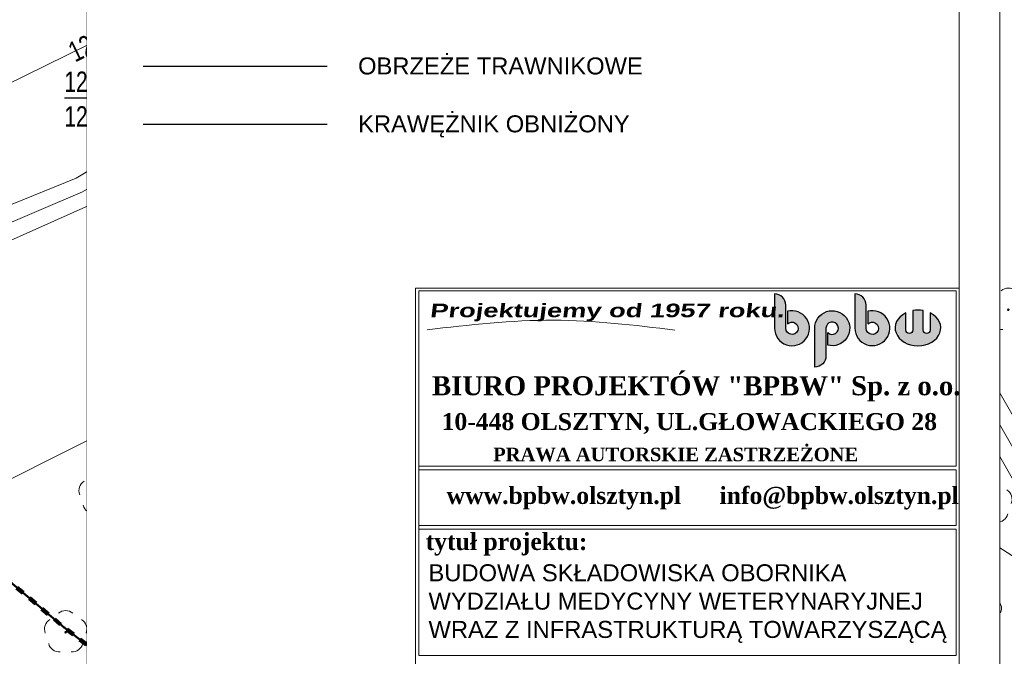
# Model space of a CAD drawing. Header units: metres. Extents: x 7464056 to 7464277, y 5957530 to 5957827.
# Tile 18 of 26: x 7464208 to 7464245, y 5957574 to 5957597. Entities that reach past the tile are written whole.
import ezdxf
from ezdxf.enums import TextEntityAlignment as Align

# ---------------------------------------------------------------- set-up
doc = ezdxf.new("R2010")
doc.units = ezdxf.units.M
doc.header["$MEASUREMENT"] = 0
for name, pattern in [('1', [0.6, 0.3, -0.3]), ('1.0_0.5', [1.5, 1, -0.5]), ('219-500', [0]), ('egug-500', [1, 0.5, -0.5])]:
    doc.linetypes.add(name, pattern=pattern)
doc.layers.get('0').update_dxf_attribs({"color": 2, "linetype": 'CONTINUOUS', "lineweight": 5})
for name, color, linetype in [('000 Inne (niezydentyfikowane)', 7, 'CONTINUOUS'), ('203-punkt graniczny', 7, 'CONTINUOUS'), ('210-oznaczenie konturu użytku gruntowego', 7, 'CONTINUOUS'), ('218-kontur użytku gruntowego', 7, 'CONTINUOUS'), ('chodnik', 7, 'CONTINUOUS'), ('drzewo iglaste', 7, 'CONTINUOUS'), ('drzewo liściaste', 7, 'CONTINUOUS'), ('komora podziemna', 7, 'CONTINUOUS'), ('pikieta naturalna', 7, 'CONTINUOUS'), ('przewód ciepłowniczy', 7, 'CONTINUOUS'), ('przewód ciepłowniczy-Atr1', 7, 'CONTINUOUS'), ('przewód gazowy', 7, 'CONTINUOUS'), ('przewód gazowy-Atr1', 7, 'CONTINUOUS'), ('przewód telekomunikacyjny podziemny', 7, 'CONTINUOUS'), ('przewód telekomunikacyjny podziemny-Atr1', 7, 'CONTINUOUS'), ('rzedna', 7, 'CONTINUOUS'), ('rzedna-Atr2', 7, 'CONTINUOUS'), ('rzedna-Atr3', 7, 'CONTINUOUS')]:
    doc.layers.add(name, color=color, linetype=linetype)
for name, color, linetype, lineweight in [('219-działka ewidencyjna', 7, 'CONTINUOUS', 30), ('__A-krawężnik', 5, 'CONTINUOUS', 30), ('__A-Logo', 64, 'CONTINUOUS', 25), ('__A-opisy', 5, 'CONTINUOUS', 20), ('__A-Tabelka', 7, 'CONTINUOUS', 18), ('__A-Wymiary', 7, 'CONTINUOUS', 13), ('A-Tabelka', 7, 'CONTINUOUS', 18), ('pikieta naturalna-Atr2', 8, 'CONTINUOUS', 9)]:
    doc.layers.add(name, color=color, linetype=linetype, lineweight=lineweight)
doc.styles.add('1957', font='cityb___.ttf', dxfattribs={"width": 1.5, "oblique": 7})
doc.styles.add('arial', font='arial.ttf')
doc.styles.add('m3', font='timesbd.ttf')
doc.styles.add('OP.3', font='arial.ttf', dxfattribs={"height": 12.5})
doc.styles.get("Standard").update_dxf_attribs({"font": 'Working1250', "width": 0.75})

# ---------------------------------------------------------------- blocks, each defined once
blk = doc.blocks.new('203')
at = {"linetype": 'Continuous', "lineweight": 0}
h = blk.add_hatch(color=0, dxfattribs=at)
edge = h.paths.add_edge_path()
edge.add_arc((0, 0), 0.045, 0, 360)
blk = doc.blocks.new('PW01')
at = {"linetype": 'Continuous', "lineweight": 13}
h = blk.add_hatch(color=0, dxfattribs=at)
edge = h.paths.add_edge_path()
edge.add_arc((0, 0), 0.045, 0, 360)
blk = doc.blocks.new('US15')
at = {"color": 0, "linetype": 'Continuous', "lineweight": 13}
blk.add_circle((0, 0), 0.25, dxfattribs=at)
blk = doc.blocks.new('OP021')
at = {"linetype": 'Continuous', "lineweight": 13}
h = blk.add_hatch(color=0, dxfattribs=at)
edge = h.paths.add_edge_path()
edge.add_arc((0, 0), 0.05, 0, 360)
at = {"color": 0, "linetype": 'Continuous', "lineweight": 13}
for centre, start, end in [((0, 0.4), 49.272, 130.728), ((-0.38, 0.124), 121.308, 202.548), ((0.38, 0.124), 337.452, 58.692), ((-0.235, -0.324), 193.221, 274.871), ((0.235, -0.324), 265.129, 346.779)]:
    blk.add_arc(centre, 0.4, start, end, dxfattribs=at)
blk = doc.blocks.new('OP011')
at = {"linetype": 'Continuous', "lineweight": 13}
h = blk.add_hatch(color=0, dxfattribs=at)
edge = h.paths.add_edge_path()
edge.add_arc((0, 0), 0.05, 0, 360)
at = {"color": 0, "linetype": 'Continuous', "lineweight": 13}
for p, q in [((-0.283, 0.093), (-0.512, 0.706)), ((-0.512, 0.706), (0, 0.299)), ((0, 0.299), (0.512, 0.706)), ((0.512, 0.706), (0.283, 0.093)), ((-0.828, -0.268), (-0.283, 0.093)), ((0.283, 0.093), (0.828, -0.268)), ((-0.175, -0.24), (-0.828, -0.268)), ((0, -0.87), (-0.175, -0.24)), ((0.175, -0.24), (0, -0.87)), ((0.828, -0.268), (0.175, -0.24))]:
    blk.add_line(p, q, dxfattribs=at)
blk = doc.blocks.new('logbpbw')
at = {"layer": '__A-Logo'}
h = blk.add_hatch(color=256, dxfattribs=at)
h.paths.add_polyline_path([(-9.5, 0), (-9.5, 35.4, 0.414214), (-26.8, 52.7), (-26.8, 0, 2.944016), (-6.9, 25.9), (-6.9, 6.5, -5.224624)])
h.paths.add_polyline_path([(54.7, -6.5), (54.7, -25.9, 2.944016), (34.8, 0), (34.8, -59.6, 0.414214), (52.1, -42.3), (52.1, 0, -5.224624)])
h.paths.add_polyline_path([(113.6, 35.4, 0.414214), (96.4, 52.7), (96.4, 0, 2.944016), (116.2, 25.9), (116.2, 6.5, -5.224624), (113.6, 0)])
edge = h.paths.add_edge_path()
edge.add_line((200.9, -2.7), (200.9, 27))
edge.add_ellipse((193.1, 0.4), major_axis=(-35, 0), ratio=0.777778, start_angle=257.1604, end_angle=282.8396)
edge.add_line((185.3, 27), (185.3, -2.7))
edge.add_arc((179.9, -2.7), 5.44, 180, 360, ccw=False)
edge.add_line((174.4, -2.7), (174.4, 23.5))
edge.add_ellipse((193.1, 0.4), major_axis=(-35, 0), ratio=0.777778, start_angle=302.231, end_angle=597.769)
edge.add_line((211.7, 23.5), (211.7, -2.7))
edge.add_arc((206.3, -2.7), 5.44, 180, 360, ccw=False)
for points in [[(-6.9, 25.9), (-6.9, 6.5, -5.224624), (-9.5, 0), (-9.5, 35.4, 0.414214), (-26.8, 52.7), (-26.8, 0, 2.944016)], [(116.2, 25.9), (116.2, 6.5, -5.224624), (113.6, 0), (113.6, 35.4, 0.414214), (96.4, 52.7), (96.4, 0, 2.944016)], [(54.7, -25.9), (54.7, -6.5, 5.224624), (52.1, 0), (52.1, -42.3, -0.414214), (34.8, -59.6), (34.8, 0, -2.944016)]]:
    blk.add_lwpolyline(points, format="xyb", close=True, dxfattribs=at)
for points in [[(185.3, 27), (185.3, -2.7, -1), (174.4, -2.7), (174.4, 23.5)], [(211.7, 23.5), (211.7, -2.7, -1), (200.9, -2.7), (200.9, 27)]]:
    blk.add_lwpolyline(points, format="xyb", dxfattribs=at)
for start_param, end_param in [(5.274925, 10.433038), (4.488296, 4.936482)]:
    blk.add_ellipse((193.1, 0.4), major_axis=(-35, 0), ratio=0.777778, start_param=start_param, end_param=end_param, dxfattribs=at)

msp = doc.modelspace()

# ---------------------------------------------------------------- linework, layer by layer
at = {"layer": '000 Inne (niezydentyfikowane)', "color": 253, "linetype": '1', "lineweight": 100, "flags": 128}
msp.add_lwpolyline([(7464096.51, 5957762.918), (7464119.97, 5957723.029), (7464129.82, 5957706.056), (7464158.016, 5957657.47), (7464158.056, 5957657.401), (7464162.94, 5957648.984), (7464162.981, 5957648.914), (7464176.492, 5957625.631), (7464176.499, 5957625.621), (7464182.663, 5957614.998), (7464186.213, 5957609.558), (7464195.967, 5957590.719), (7464195.97, 5957590.71), (7464198.51, 5957586.21), (7464201.941, 5957582.25), (7464205.521, 5957578.87), (7464209.991, 5957575.1), (7464215.369, 5957570.98), (7464206.32, 5957560.132), (7464194.92, 5957546.46), (7464194.899, 5957546.456), (7464191.954, 5957545.875), (7464191.47, 5957545.78), (7464189.787, 5957545.447)], dxfattribs=at)
at = {"layer": '000 Inne (niezydentyfikowane)', "color": 56, "linetype": 'Continuous', "lineweight": 50, "flags": 128}
for points in [[(7464129.82, 5957706.056), (7464158.016, 5957657.47), (7464158.056, 5957657.401), (7464162.94, 5957648.984), (7464162.981, 5957648.914), (7464176.492, 5957625.631), (7464176.499, 5957625.621), (7464182.663, 5957614.998), (7464186.213, 5957609.558), (7464195.967, 5957590.719), (7464195.97, 5957590.71), (7464198.51, 5957586.21), (7464201.941, 5957582.25), (7464205.521, 5957578.87), (7464209.991, 5957575.1), (7464215.369, 5957570.98), (7464206.32, 5957560.132), (7464194.92, 5957546.46), (7464180.799, 5957585.27), (7464167.995, 5957612.279), (7464163.514, 5957619.798), (7464156.208, 5957632.058), (7464149.275, 5957643.692), (7464129.849, 5957676.292)], [(7464273.583, 5957563.4), (7464267.57, 5957562.22), (7464261.42, 5957560.82), (7464256.37, 5957560.26), (7464250.5, 5957560.44), (7464243.75, 5957561.22), (7464237.82, 5957562.16), (7464231.12, 5957564.22), (7464225.6, 5957566.21), (7464220.31, 5957568.58), (7464215.369, 5957570.98), (7464209.991, 5957575.1), (7464205.521, 5957578.87), (7464201.941, 5957582.25), (7464198.51, 5957586.21), (7464195.97, 5957590.71), (7464195.967, 5957590.719), (7464194.89, 5957593.94), (7464248.534, 5957622.926), (7464256.633, 5957609.097), (7464273.22, 5957619.103)]]:
    msp.add_lwpolyline(points, dxfattribs=at)
at = {"layer": '000 Inne (niezydentyfikowane)', "color": 253, "linetype": '1', "lineweight": 13, "flags": 128}
msp.add_lwpolyline([(7464125.18, 5957539.755), (7464144.12, 5957536.43), (7464189.787, 5957545.447), (7464191.47, 5957545.78), (7464191.954, 5957545.875), (7464194.899, 5957546.456), (7464194.92, 5957546.46), (7464206.32, 5957560.132), (7464215.369, 5957570.98), (7464209.991, 5957575.1), (7464205.521, 5957578.87), (7464201.941, 5957582.25), (7464198.51, 5957586.21), (7464195.97, 5957590.71), (7464195.967, 5957590.719), (7464186.213, 5957609.558), (7464182.663, 5957614.998), (7464176.499, 5957625.621), (7464176.492, 5957625.631), (7464162.981, 5957648.914), (7464162.94, 5957648.984), (7464158.056, 5957657.401), (7464158.016, 5957657.47)], dxfattribs=at)
at = {"layer": '218-kontur użytku gruntowego', "color": 3, "linetype": 'egug-500', "lineweight": 18, "flags": 128}
for points in [[(7464205.52, 5957578.87), (7464209.99, 5957575.1)], [(7464209.99, 5957575.1), (7464205.52, 5957578.87)], [(7464209.99, 5957575.1), (7464215.37, 5957570.98)], [(7464215.37, 5957570.98), (7464209.99, 5957575.1)]]:
    msp.add_lwpolyline(points, dxfattribs=at)
at = {"layer": '219-działka ewidencyjna', "color": 7, "linetype": '219-500', "flags": 128}
for points in [[(7464209.99, 5957575.1), (7464205.52, 5957578.87)], [(7464215.37, 5957570.98), (7464209.99, 5957575.1)]]:
    msp.add_lwpolyline(points, dxfattribs=at)
at = {"layer": '__A-Wymiary', "ltscale": 0.25}
msp.add_line((7464210.831, 5957619.705), (7464210.831, 5957545.455), dxfattribs=at)
at = {"layer": 'chodnik', "color": 7, "linetype": '1.0_0.5', "lineweight": 18, "flags": 128}
msp.add_lwpolyline([(7464240.61, 5957559.1), (7464244.81, 5957614.89), (7464244.19, 5957623.96), (7464243.06, 5957623.36), (7464243.69, 5957614.81), (7464239.56, 5957559.38)], close=True, dxfattribs=at)
at = {"layer": 'przewód ciepłowniczy', "color": 212, "linetype": 'Continuous', "lineweight": 18, "flags": 128}
for points in [[(7464273.69, 5957546.911), (7464266.4, 5957543.72), (7464258.46, 5957558.48), (7464250.21, 5957573.64), (7464251.55, 5957574.26), (7464250.54, 5957576.05), (7464249.13, 5957575.6), (7464247.1, 5957579.06), (7464239.37, 5957592.49), (7464232.49, 5957604.23), (7464232.32, 5957604.14), (7464217.13, 5957595.39), (7464216.34, 5957596.85), (7464214.57, 5957595.88), (7464215.21, 5957594.49), (7464210.43, 5957591.63), (7464200.73, 5957587.69)], [(7464273.695, 5957546.216), (7464266.33, 5957542.79), (7464257.93, 5957558.26), (7464249.86, 5957573.02), (7464248.55, 5957575.35), (7464246.83, 5957578.34), (7464238.87, 5957592.25), (7464236.62, 5957596.16), (7464233.17, 5957602.13), (7464232.31, 5957603.57), (7464227.83, 5957600.95), (7464217.48, 5957594.89), (7464215.57, 5957593.93), (7464210.66, 5957591.13), (7464200.58, 5957586.82), (7464197.32, 5957593.26)], [(7464196.5, 5957593.62), (7464200.42, 5957585.95), (7464210.89, 5957590.62), (7464217.83, 5957594.39), (7464232.12, 5957602.91), (7464232.32, 5957602.6), (7464232.82, 5957601.8), (7464245.73, 5957579.06), (7464246.17, 5957578.28), (7464249.5, 5957572.39), (7464257.4, 5957558.03), (7464266.26, 5957541.85), (7464273.699, 5957545.523)]]:
    msp.add_lwpolyline(points, dxfattribs=at)
at = {"layer": 'przewód gazowy', "color": 52, "linetype": 'Continuous', "lineweight": 18, "flags": 128}
msp.add_lwpolyline([(7464202.21, 5957577.36), (7464204.9, 5957578.86), (7464205.27, 5957579.06), (7464207.51, 5957580.31), (7464221.17, 5957587.17), (7464232.32, 5957593.08), (7464233.57, 5957593.74), (7464242.86, 5957598.67), (7464262.23, 5957608.45)], dxfattribs=at)
at = {"layer": 'przewód telekomunikacyjny podziemny', "color": 30, "linetype": 'Continuous', "lineweight": 18, "flags": 128}
for points in [[(7464203.02, 5957604.06), (7464212.22, 5957597.69), (7464212.63, 5957597.41)], [(7464212.63, 5957597.41), (7464212.35, 5957597.27), (7464194.16, 5957588.33), (7464180.15, 5957580.68), (7464179.47, 5957580.26), (7464179.25, 5957580.12)], [(7464212.63, 5957597.41), (7464213.07, 5957597.16), (7464228.01, 5957588.62), (7464232.32, 5957585.97), (7464234.24, 5957584.79), (7464242.83, 5957579.06), (7464243.25, 5957578.78), (7464254.41, 5957571.63), (7464263.69, 5957565.52), (7464270.15, 5957561.44)]]:
    msp.add_lwpolyline(points, dxfattribs=at)
at = {"layer": 'rzedna-Atr2', "color": 7, "flags": 128}
msp.add_lwpolyline([(7464212.63, 5957597.41), (7464212.42, 5957594.57), (7464209.994, 5957594.57)], dxfattribs=at)

# ---------------------------------------------------------------- block references
at = {"layer": '203-punkt graniczny', "color": 7, "linetype": 'Continuous', "lineweight": 18}
msp.add_blockref('203', (7464209.99, 5957575.1), dxfattribs=at)
at = {"layer": 'drzewo iglaste', "color": 94, "linetype": 'Continuous', "lineweight": 18}
for p in [(7464227.37, 5957580.48), (7464216.33, 5957579.21), (7464232.56, 5957578.03), (7464233.7, 5957577.65)]:
    msp.add_blockref('OP011', p, dxfattribs=at)
at = {"layer": 'drzewo liściaste', "color": 94, "linetype": 'Continuous', "lineweight": 18}
for p in [(7464229.55, 5957594.92), (7464233.5, 5957594.87), (7464240.25, 5957594.32), (7464236.71, 5957591.52), (7464222.72, 5957590.6), (7464239.74, 5957589.37), (7464215.62, 5957587.16), (7464236.14, 5957587.12), (7464244.72, 5957586.79), (7464232.61, 5957584.75), (7464239.31, 5957584.67), (7464223.38, 5957584.56), (7464212.21, 5957583.56), (7464211.31, 5957580.02), (7464232.25, 5957580.06), (7464244.08, 5957579.7), (7464229.75, 5957577.16), (7464221.45, 5957575.74), (7464243.69, 5957575.68), (7464238.63, 5957575.39), (7464210.04, 5957574.93), (7464231.75, 5957573.41)]:
    msp.add_blockref('OP021', p, dxfattribs=at)
at = {"layer": 'komora podziemna', "color": 30, "linetype": 'Continuous', "lineweight": 18, "rotation": 330.293}
msp.add_blockref('US15', (7464212.63, 5957597.41), dxfattribs=at)
at = {"layer": 'pikieta naturalna', "color": 7, "linetype": 'Continuous', "lineweight": 13}
msp.add_blockref('PW01', (7464236.09, 5957587.5), dxfattribs=at)
at = {"layer": 'rzedna', "color": 30, "linetype": 'Continuous', "lineweight": 18}
for p in [(7464212.63, 5957597.41), (7464212.35, 5957597.27), (7464213.07, 5957597.16)]:
    msp.add_blockref('PW01', p, dxfattribs=at)
at = {"layer": 'rzedna', "color": 52, "linetype": 'Continuous', "lineweight": 18, "rotation": 26.665}
msp.add_blockref('PW01', (7464221.17, 5957587.17), dxfattribs=at)

# ---------------------------------------------------------------- texts
at = {"layer": '000 Inne (niezydentyfikowane)', "color": 56, "linetype": 'Continuous', "lineweight": 13, "oblique": 15, "width": 0.63}
msp.add_text('ZU4', height=1.25, dxfattribs=at).set_placement((7464231.05, 5957588.63))
at = {"layer": '210-oznaczenie konturu użytku gruntowego', "color": 3, "linetype": 'Continuous', "lineweight": 18, "width": 0.79}
msp.add_text('Bi', height=1, dxfattribs=at).set_placement((7464230.6, 5957596.06))
at = {"layer": 'pikieta naturalna-Atr2', "color": 7, "width": 0.765}
msp.add_text('125.6', height=0.75, dxfattribs=at).set_placement((7464235.82, 5957589.04))
at = {"layer": 'przewód ciepłowniczy-Atr1', "color": 212, "width": 0.765}
msp.add_text('cwD100', height=0.75, rotation=299.589, dxfattribs=at).set_placement((7464238.19, 5957592.48))
at = {"layer": 'przewód gazowy-Atr1', "color": 40, "width": 0.765}
msp.add_text('gsD50', height=0.75, rotation=26.665, dxfattribs=at).set_placement((7464211.62, 5957582.38), align=Align.MIDDLE_LEFT)
at = {"layer": 'przewód telekomunikacyjny podziemny-Atr1', "color": 30, "width": 0.765}
msp.add_text('tD', height=0.75, rotation=330.247, dxfattribs=at).set_placement((7464219.21, 5957593.65), align=Align.MIDDLE_LEFT)
msp.add_text('tD', height=0.75, rotation=326.289, dxfattribs=at).set_placement((7464235.7, 5957583.38))
at = {"layer": 'rzedna-Atr2', "color": 30, "width": 0.765}
for rotation, p in [(26.173, (7464210.22, 5957596.22)), (330.247, (7464213.08, 5957597.15))]:
    msp.add_text('124.7', height=0.75, rotation=rotation, dxfattribs=at).set_placement(p, align=Align.MIDDLE_LEFT)
msp.add_text('125.82', height=0.75, dxfattribs=at).set_placement((7464209.994, 5957594.578), align=Align.BOTTOM_LEFT)
at = {"layer": 'rzedna-Atr2', "color": 40, "width": 0.765}
msp.add_text('123.72', height=0.75, rotation=27.92, dxfattribs=at).set_placement((7464221.33, 5957586.72))
at = {"layer": 'rzedna-Atr3', "color": 30, "width": 0.765}
msp.add_text('124.31', height=0.75, dxfattribs=at).set_placement((7464209.994, 5957593.303), align=Align.BOTTOM_LEFT)

# ---------------------------------------------------------------- next in the draw order: wipeouts: each hides what was drawn before it
at = {"ltscale": 5}
msp.add_wipeout([(7464210.831, 5957619.705), (7464244.412, 5957619.705), (7464244.412, 5957545.455), (7464210.831, 5957545.455)], dxfattribs=at).dxf.layer = 'A-Tabelka'

# ---------------------------------------------------------------- next in the draw order: linework, layer by layer
at = {"layer": '__A-krawężnik', "ltscale": 0.25}
msp.add_line((7464212.89, 5957595.747), (7464219.667, 5957595.747), dxfattribs=at)
at = {"layer": '__A-krawężnik', "color": 3, "ltscale": 0.1}
msp.add_line((7464212.89, 5957593.618), (7464219.667, 5957593.618), dxfattribs=at)
at = {"layer": '__A-Tabelka'}
for points in [[(7464222.912, 5957546.949), (7464222.912, 5957587.584), (7464242.912, 5957587.584), (7464242.912, 5957546.949)], [(7464223.037, 5957578.819), (7464223.037, 5957587.487), (7464242.806, 5957587.487), (7464242.806, 5957581.034), (7464223.037, 5957581.034)], [(7464223.037, 5957576.573), (7464223.037, 5957580.909), (7464242.806, 5957580.909), (7464242.806, 5957578.86), (7464223.037, 5957578.86)]]:
    msp.add_lwpolyline(points, dxfattribs=at)
msp.add_lwpolyline([(7464242.806, 5957578.721), (7464242.806, 5957574.071), (7464223.037, 5957574.071), (7464223.037, 5957578.721)], close=True, dxfattribs=at)
at = {"layer": '__A-Tabelka', "start_tangent": (0.993449, 0.114275), "end_tangent": (0.993031, -0.117852)}
msp.add_spline([(7464223.341, 5957586.056), (7464227.991, 5957586.406), (7464232.455, 5957586.047)], degree=3, dxfattribs=at)
at = {"layer": 'A-Tabelka', "ltscale": 5}
for points in [[(7464139.412, 5957545.455), (7464244.412, 5957545.455), (7464244.412, 5957619.705), (7464139.412, 5957619.705)], [(7464145.412, 5957546.949), (7464242.912, 5957546.949), (7464242.912, 5957618.211), (7464145.412, 5957618.211)]]:
    msp.add_lwpolyline(points, close=True, dxfattribs=at)

# ---------------------------------------------------------------- next in the draw order: block references
at = {"xscale": 0.02400000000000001, "yscale": 0.02400000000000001, "zscale": 0.048}
msp.add_blockref('logbpbw', (7464236.763, 5957586.112), dxfattribs=at)

# ---------------------------------------------------------------- next in the draw order: texts
at = {"layer": '__A-opisy', "color": 7, "ltscale": 2, "style": 'arial'}
for s, p in [('OBRZEŻE TRAWNIKOWE', (7464220.798, 5957595.446)), ('KRAWĘŻNIK OBNIŻONY', (7464220.798, 5957593.317))]:
    msp.add_text(s, height=0.625, dxfattribs=at).set_placement(p)
at = {"layer": '__A-opisy', "color": 7, "insert": (7464223.389, 5957575.984), "char_height": 0.625, "width": 335.59647, "attachment_point": 4, "style": 'OP.3'}
msp.add_mtext('\\pxsm1;BUDOWA SKŁADOWISKA OBORNIKA \\PWYDZIAŁU MEDYCYNY WETERYNARYJNEJ\\PWRAZ Z INFRASTRUKTURĄ TOWARZYSZĄCĄ', dxfattribs=at)
at = {"layer": '__A-Tabelka', "style": '1957', "oblique": 7, "width": 1.5}
msp.add_text('Projektujemy od 1957 roku.', height=0.5, dxfattribs=at).set_placement((7464223.432, 5957586.517))
at = {"layer": '__A-Tabelka', "lineweight": 60, "style": 'm3'}
for s, height, p in [('BIURO PROJEKTÓW "BPBW" Sp. z o.o.', 0.7, (7464223.517, 5957583.647)), ('10-448 OLSZTYN, UL.GŁOWACKIEGO 28', 0.625, (7464223.871, 5957582.367)), ('PRAWA AUTORSKIE ZASTRZEŻONE', 0.5, (7464225.768, 5957581.22))]:
    msp.add_text(s, height=height, dxfattribs=at).set_placement(p)
at = {"layer": '__A-Tabelka', "lineweight": 50, "style": 'm3'}
for s, p in [('www.bpbw.olsztyn.pl      info@bpbw.olsztyn.pl', (7464224.053, 5957579.65)), ('tytuł projektu:', (7464223.285, 5957577.956))]:
    msp.add_text(s, height=0.625, dxfattribs=at).set_placement(p)

doc.saveas('drawing.dxf')
